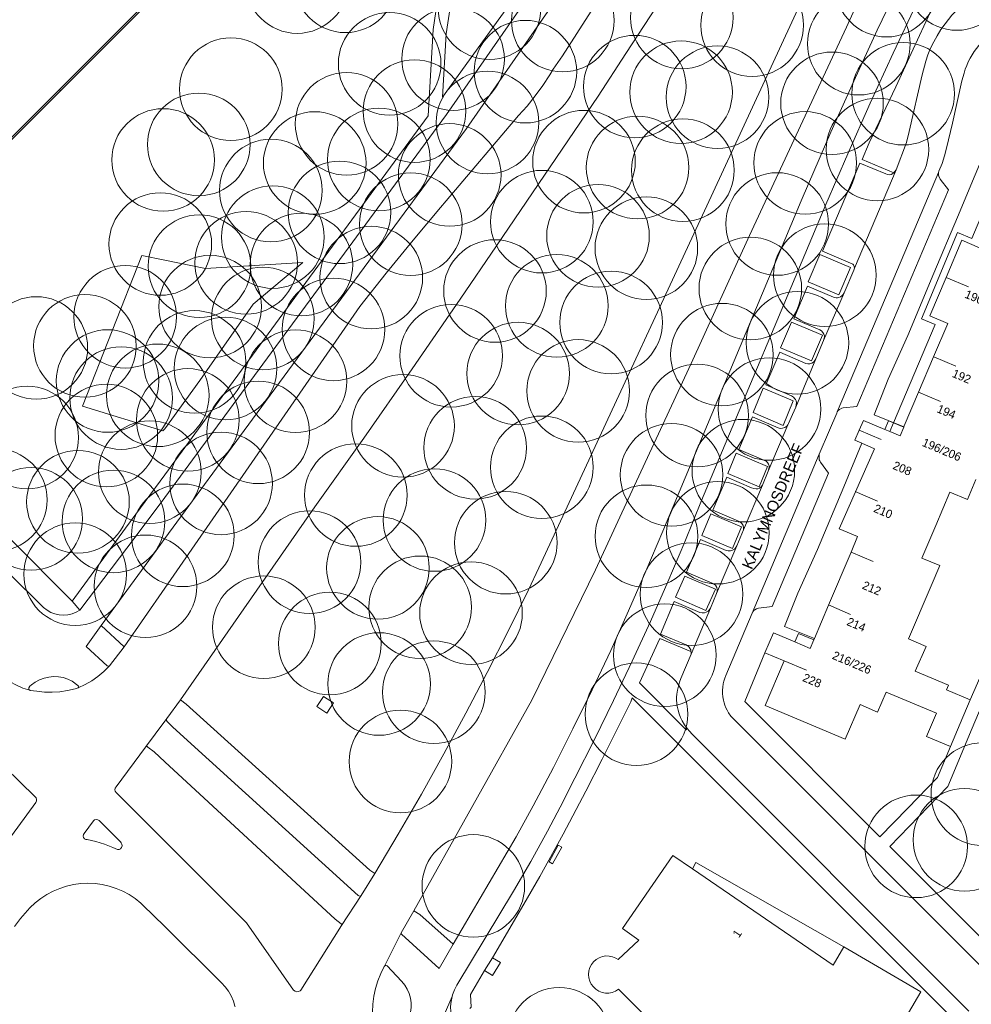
# Model space of a CAD drawing. Header units: metres. Extents: x 134994 to 136506, y 457393 to 459006.
# Tile 159 of 171: x 135982 to 136101, y 458696 to 458819. Entities that reach past the tile are written whole.
import ezdxf
from ezdxf.enums import TextEntityAlignment as Align

# ---------------------------------------------------------------- set-up
doc = ezdxf.new("R2010")
doc.units = ezdxf.units.M
for name, color, linetype, lineweight in [('B-WE-GR-BOOM-S', 250, 'Continuous', 13), ('B-WE-KG_BEBOUWING', 251, 'Continuous', 20), ('B-WE-KG_BEBOUWING TUSSENMUUR', 251, 'Continuous', 5), ('B-WE-KG_HUISNR', 251, 'Continuous', 5), ('B-WE-KG_ONDERGROND_REST', 251, 'Continuous', 5), ('B-WE-KG_STRAATNAAM', 251, 'Continuous', 5)]:
    doc.layers.add(name, color=color, linetype=linetype, lineweight=lineweight)
doc.styles.add('Styledgn000', font='dgn000.shx')

# ---------------------------------------------------------------- blocks, each defined once
blk = doc.blocks.new('SGR-BOOM_02')
blk.add_circle((0, 0), 6.4)

msp = doc.modelspace()

# ---------------------------------------------------------------- linework, layer by layer
at = {"layer": 'B-WE-KG_BEBOUWING', "flags": 128}
for points in [[(135972.56, 458795.26), (135985.49, 458808.19), (135986.99, 458809.69), (135998.14, 458820.83), (136000, 458822.69), (136008.26, 458830.94), (136010.62, 458833.31), (136023.75, 458846.43), (136025.71, 458848.39), (136028.35, 458851.03), (136036.42, 458859.1), (136036.27, 458859.25), (136028.2, 458851.19), (136025.55, 458848.54), (136023.59, 458846.59), (136010.46, 458833.46), (136008.06, 458831.07), (136000, 458823.01), (135997.98, 458820.99), (135986.84, 458809.85), (135985.34, 458808.35), (135972.4, 458795.42)], [(136090.42, 458767.18), (136089.79, 458767.45), (136090.26, 458768.52), (136090.88, 458768.26), (136092.16, 458767.72), (136091.7, 458766.63), (136090.42, 458767.18), (136090.88, 458768.26), (136096.09, 458780.53), (136094.4, 458781.24), (136098.89, 458792.03), (136100.64, 458791.26), (136106.94, 458806.17), (136103.93, 458808.16), (136105.43, 458810.38), (136108.39, 458808.37), (136109.57, 458807.57), (136111.59, 458809.58), (136112.33, 458810.31), (136113.07, 458811.05), (136114.53, 458812.5), (136120.27, 458818.27), (136121.37, 458819.37)], [(136106.94, 458806.17), (136108.09, 458805.41), (136107.03, 458802.9), (136105.21, 458798.59), (136102.61, 458792.43), (136101.63, 458790.1), (136099.43, 458791.05), (136097.46, 458786.4), (136095.44, 458781.62), (136097.66, 458780.67), (136095.89, 458776.51), (136094.02, 458772.09), (136092.23, 458767.88), (136092.19, 458767.79), (136092.16, 458767.72)], [(136101.17, 458761.18), (136100.12, 458758.69), (136097.91, 458759.62), (136096.15, 458755.44), (136094.44, 458751.38), (136096.65, 458750.45), (136095.58, 458747.93), (136092.78, 458741.31), (136094.98, 458740.35), (136093.6, 458737.27), (136097.73, 458735.53), (136097.5, 458734.94), (136100.46, 458733.7), (136099.21, 458730.77), (136097.98, 458727.87), (136095.02, 458729.11), (136096.26, 458732.03), (136096.27, 458732.04), (136089.96, 458734.64), (136089.44, 458733.41), (136088.91, 458732.17), (136086.71, 458733.12), (136084.84, 458728.79), (136074.9, 458733), (136077.25, 458738.56), (136074.85, 458739.58), (136075.9, 458742.06), (136078.57, 458740.93), (136080.5, 458740.11), (136080.96, 458741.19), (136081.01, 458741.31), (136081.03, 458741.36), (136082.79, 458745.53), (136085.6, 458752.15), (136086.41, 458754.07), (136084.13, 458755.03), (136086.15, 458759.66), (136088.5, 458765.04), (136086.93, 458765.72), (136086.05, 458766.11), (136086.59, 458767.34), (136087.13, 458768.58), (136089.79, 458767.45)], [(136078.57, 458740.93), (136079.05, 458742), (136080.96, 458741.19)], [(136076, 458678.29), (136056.58, 458697.58), (136056.21, 458697.35), (136055.81, 458697.2), (136055.39, 458697.12), (136054.95, 458697.12), (136054.53, 458697.2), (136054.13, 458697.36), (136053.77, 458697.59), (136053.45, 458697.88), (136053.19, 458698.22), (136053.01, 458698.61), (136052.89, 458699.02), (136052.86, 458699.45), (136052.9, 458699.88), (136053.02, 458700.29), (136053.22, 458700.68), (136053.48, 458701.02), (136053.8, 458701.3), (136054.17, 458701.52), (136054.58, 458701.67), (136055, 458701.74), (136055.43, 458701.73), (136055.85, 458701.65), (136056.25, 458701.48), (136056.54, 458701.31), (136059.11, 458703.7), (136057.07, 458705.15), (136063.38, 458714.29), (136065.8, 458712.63), (136083.36, 458700.6), (136084.69, 458702.87), (136094.29, 458697.26), (136089.39, 458688.91)]]:
    msp.add_lwpolyline(points, dxfattribs=at)
at = {"layer": 'B-WE-KG_BEBOUWING'}
msp.add_lwpolyline([(136065.8, 458712.63), (136066.25, 458713.4), (136084.69, 458702.87)], dxfattribs=at)
at = {"layer": 'B-WE-KG_BEBOUWING TUSSENMUUR'}
for p, q in [((136097.46, 458786.4), (136100.23, 458785.23)), ((136095.9, 458776.51), (136098.66, 458775.34)), ((136094, 458772.1), (136096.77, 458770.93)), ((136086.59, 458767.34), (136089.35, 458766.17)), ((136086.11, 458759.68), (136088.88, 458758.51)), ((136085.6, 458752.15), (136088.36, 458750.98)), ((136082.76, 458745.54), (136085.52, 458744.37)), ((136077.25, 458738.56), (136080.02, 458737.39))]:
    msp.add_line(p, q, dxfattribs=at)
at = {"layer": 'B-WE-KG_ONDERGROND_REST'}
for p, q in [((135986.84, 458809.85), (135986.99, 458809.69)), ((136091.21, 458799.85), (136086.02, 458787.57)), ((136084.72, 458784.48), (136082.17, 458778.54)), ((136082.17, 458778.54), (136081.22, 458776.24)), ((136081.22, 458776.24), (136078.7, 458770.24)), ((136077.72, 458768), (136075.27, 458762.25)), ((136073.25, 458744.52), (136081.63, 458764.36)), ((136075.27, 458762.25), (136074.54, 458760.51)), ((136074.54, 458760.51), (136072.18, 458754.93)), ((136072.18, 458754.93), (136071.34, 458752.92)), ((135988.42, 458746.03), (135980.68, 458753.82)), ((136071.34, 458752.92), (136068.82, 458746.96)), ((135994.92, 458740.31), (136000, 458747.64)), ((136068.82, 458746.96), (136068.05, 458745.14)), ((135989.4, 458744.91), (135988.42, 458746.03)), ((136068.05, 458745.14), (136065.63, 458739.42)), ((135994.92, 458740.31), (135992.06, 458742.98)), ((136059.2, 458735.83), (136061.73, 458741.37)), ((136065.62, 458739.74), (136061.73, 458741.37)), ((135993.1, 458737.95), (135994.92, 458740.31)), ((135983.15, 458734.9), (135983.21, 458734.88)), ((136000.25, 458731.36), (136001.94, 458733.7)), ((136058.31, 458733.95), (136099.02, 458693.21)), ((136000, 458731.03), (135997.6, 458727.81)), ((136000, 458731.03), (136000.25, 458731.36)), ((136024.48, 458709.28), (136026.18, 458712.02)), ((136024.48, 458709.28), (136022.04, 458705.54)), ((136029.49, 458704.64), (136031.05, 458707.39)), ((136029.48, 458704.64), (136027.38, 458700.46)), ((136029.49, 458704.64), (136029.48, 458704.64)), ((136039.88, 458699.93), (136040.85, 458701.53)), ((136027.36, 458700.44), (136027.38, 458700.46))]:
    msp.add_line(p, q, dxfattribs=at)
at = {"layer": 'B-WE-KG_ONDERGROND_REST', "flags": 128}
for points in [[(136000, 458753.83), (136010.93, 458768.71), (136037.63, 458805), (136078.49, 458863.84), (136113, 458914.57), (136141.45, 458956.34), (136144.1, 458960.12), (136147.62, 458965.27), (136151.08, 458970.47), (136154.47, 458975.71), (136157.79, 458980.99), (136161.04, 458986.32), (136169.12, 459000)], [(136041.36, 458790.34), (136054.05, 458809.02), (136057.52, 458814.36), (136068.22, 458830.78), (136139.91, 458936.35), (136148.32, 458948.87), (136158.92, 458964.96), (136162.34, 458970.16), (136182.78, 459000)], [(136048.44, 458812.38), (136049.58, 458814.05), (136057.14, 458825.82), (136062.78, 458834.3), (136137.31, 458944.13), (136143.89, 458954.03), (136150.23, 458964), (136174.79, 459000)], [(136087.87, 458803.19), (136091.18, 458810.2), (136093.33, 458814.91), (136095.45, 458819.47), (136101.06, 458830.83), (136105.18, 458838.88), (136110.08, 458848.01), (136116.95, 458860.3), (136120.71, 458866.74), (136123.21, 458870.95), (136126.59, 458876.47), (136130.21, 458882.28), (136133.79, 458887.88), (136137.41, 458893.35), (136140.6, 458898.05)], [(136035.87, 458822.05), (136035.09, 458816.79), (136034.62, 458808.92), (136045.83, 458824.43), (136072.61, 458863.73)], [(136000, 458758.95), (136008.5, 458770.55), (136035.12, 458806.73), (136073.9, 458862.51)], [(136090.01, 458828.66), (136085.01, 458817.63), (136081.26, 458809.51), (136072.93, 458791.63), (136065.65, 458775.67), (136058.3, 458759.83), (136053.73, 458749.94), (136045.77, 458733.66), (136031.05, 458707.39)], [(136046.64, 458750.17), (136050.71, 458758.94), (136068.38, 458797.04), (136081.83, 458826.11)], [(136091.21, 458799.85), (136092.49, 458803.24), (136092.85, 458804.62), (136094.46, 458811.71), (136094.92, 458813.38), (136095.19, 458814.2), (136095.51, 458815), (136095.9, 458815.8), (136096.33, 458816.58), (136096.81, 458817.33), (136097.32, 458818.06), (136097.74, 458818.61), (136098.17, 458819.14), (136098.65, 458819.64), (136099.17, 458820.09), (136101.66, 458822.66), (136103.44, 458824.4)], [(136000, 458761.8), (136007.13, 458771.54), (136032.84, 458806.56), (136033.48, 458817.34), (136034.36, 458823.28)], [(136035.95, 458703.21), (136043.83, 458716.59), (136045.93, 458720.46), (136048.46, 458725.25), (136050.91, 458730.09), (136053.3, 458734.95), (136055.61, 458739.86), (136057.85, 458744.79), (136060.01, 458749.77), (136062.11, 458754.77), (136079.36, 458795.96), (136080.27, 458798.09), (136083.06, 458804.52), (136085.93, 458810.91), (136088.87, 458817.27), (136091.88, 458823.6)], [(136109.68, 458823.48), (136109.49, 458823.32), (136102.19, 458816.03), (136101.84, 458815.71), (136101.52, 458815.36), (136100.96, 458814.59), (136100.69, 458814.18), (136100.45, 458813.76), (136100.22, 458813.32), (136100.02, 458812.87), (136099.84, 458812.4), (136099.69, 458811.92), (136099.43, 458810.94), (136098.24, 458805.67), (136097.52, 458802.56), (136097.26, 458801.57), (136096.95, 458800.62), (136096.55, 458799.68), (136096.5, 458799.52)], [(136093.78, 458820.63), (136090.84, 458814.4), (136087.98, 458808.14), (136085.18, 458801.84), (136082.46, 458795.51), (136066.93, 458758.58), (136064.85, 458753.42), (136062.74, 458748.43), (136060.56, 458743.46), (136058.31, 458738.53), (136055.98, 458733.63), (136053.59, 458728.77), (136051.12, 458723.94), (136050.7, 458723.04), (136049.72, 458721.12), (136047.72, 458717.32), (136045.64, 458713.55), (136043.5, 458709.83), (136036.42, 458698.08)], [(136044.12, 458806.6), (136045.2, 458807.8), (136046.21, 458809.06), (136047.16, 458810.36), (136048.04, 458811.71), (136048.44, 458812.38)], [(136035.07, 458795.96), (136044.12, 458806.6)], [(136107.03, 458802.9), (136103.3, 458804.5), (136098.88, 458793.95), (136095.9, 458786.95), (136092.68, 458779.17), (136090.23, 458773.7), (136088.48, 458769.25), (136092.19, 458767.79)], [(136090.92, 458799.47), (136086.98, 458801.11), (136087.87, 458803.19)], [(136090.92, 458799.47), (136090.8, 458799.37), (136090.6, 458799.27), (136090.38, 458799.23), (136090.14, 458799.25), (136089.92, 458799.33), (136086.67, 458800.69), (136082.05, 458789.68), (136085.8, 458788.07), (136085.89, 458787.99), (136085.95, 458787.89), (136085.99, 458787.77), (136086.02, 458787.57)], [(136096.5, 458799.52), (136096.5, 458799.18), (136096.53, 458799.03), (136096.71, 458798.68), (136097.73, 458797.35), (136086.31, 458770.32), (136084.61, 458770.12), (136084.46, 458770.08), (136084.15, 458769.93), (136084, 458769.81), (136083.88, 458769.66)], [(136083.88, 458769.66), (136090.48, 458785.22), (136096.5, 458799.52)], [(136091.21, 458799.85), (136091.03, 458799.59), (136090.92, 458799.47)], [(136024.33, 458782.77), (136027.62, 458786.95), (136030.97, 458791.07), (136034.38, 458795.15), (136035.07, 458795.96)], [(136105.82, 458700.03), (136090.43, 458715.39), (136097.67, 458722.89), (136100.7, 458730.15), (136123.13, 458783.21), (136127.36, 458793.09), (136128.45, 458794.18)], [(136018.71, 458757.78), (136024.82, 458766.36), (136030.86, 458775), (136036.84, 458783.68), (136041.36, 458790.34)], [(136000, 458788.55), (135997.13, 458789.13), (135989.71, 458770.34), (135999.76, 458767.27), (136000, 458767.5)], [(136000, 458788.55), (136005.08, 458787.53), (136017.23, 458788.27), (136011.01, 458783.07), (136004.36, 458773.57), (136000, 458767.5)], [(136080.23, 458785.86), (136081.68, 458789.28), (136085.54, 458787.64), (136084.09, 458784.22), (136080.23, 458785.86)], [(136084.72, 458784.48), (136085.92, 458787.31), (136086.02, 458787.57)], [(136084.72, 458784.48), (136084.61, 458784.29), (136084.46, 458784.12), (136084.29, 458783.99), (136084.08, 458783.9), (136083.91, 458783.88), (136083.74, 458783.88), (136083.57, 458783.91), (136083.4, 458783.96), (136080.18, 458785.31), (136078.47, 458781.24), (136081.68, 458779.89), (136081.91, 458779.76), (136082.09, 458779.56), (136082.21, 458779.35), (136082.27, 458779.12), (136082.28, 458778.97), (136082.26, 458778.82), (136082.17, 458778.54)], [(136000, 458747.64), (136024.33, 458782.77)], [(136076.79, 458777.64), (136078.15, 458780.81), (136082.03, 458779.19), (136080.67, 458776.02), (136076.79, 458777.64)], [(136081.22, 458776.24), (136081.01, 458775.92), (136080.91, 458775.83), (136080.7, 458775.7), (136080.45, 458775.62), (136080.2, 458775.61), (136079.95, 458775.67), (136076.71, 458777.08), (136074.97, 458773), (136078.16, 458771.63), (136078.41, 458771.48), (136078.6, 458771.27), (136078.65, 458771.19), (136078.73, 458771), (136078.77, 458770.8), (136078.76, 458770.52), (136078.7, 458770.24)], [(136073.38, 458769.54), (136074.62, 458772.59), (136078.37, 458771), (136077.13, 458767.95), (136073.38, 458769.54)], [(136078.7, 458770.24), (136078.28, 458769.3), (136077.81, 458768.18), (136077.72, 458768)], [(136077.72, 458768), (136077.58, 458767.85), (136077.33, 458767.68), (136077.05, 458767.59), (136076.77, 458767.58), (136076.49, 458767.65), (136073.28, 458769.03), (136071.59, 458764.96), (136075, 458763.47), (136075.18, 458763.32), (136075.31, 458763.12), (136075.36, 458762.9), (136075.37, 458762.71), (136075.35, 458762.56), (136075.27, 458762.25)], [(136081.63, 458764.36), (136082.91, 458767.34), (136083.8, 458769.48), (136083.88, 458769.66)], [(136086.93, 458765.72), (136084.69, 458760.29), (136081.4, 458752.45), (136078.95, 458747.02), (136077.28, 458742.87), (136081.03, 458741.36)], [(136070.24, 458761.96), (136071.27, 458764.48), (136075.16, 458762.81), (136074.13, 458760.29), (136070.24, 458761.96)], [(136081.63, 458764.36), (136081.61, 458764.18), (136081.6, 458763.83), (136081.63, 458763.66), (136081.7, 458763.51), (136081.78, 458763.36), (136082.78, 458761.99), (136075.76, 458745.36), (136074.04, 458745.13), (136073.78, 458745.06), (136073.58, 458744.94), (136073.47, 458744.84), (136073.35, 458744.69), (136073.25, 458744.52)], [(135988.42, 458746.03), (135995.1, 458755.13), (136000, 458761.8)], [(136074.54, 458760.51), (136074.38, 458760.29), (136074.17, 458760.12), (136073.98, 458760.04), (136073.77, 458760.02), (136073.46, 458760.06), (136073.16, 458760.17), (136070.08, 458761.47), (136068.35, 458757.39), (136071.57, 458756.01), (136071.8, 458755.88), (136071.99, 458755.69), (136072.12, 458755.44), (136072.18, 458755.17), (136072.18, 458754.93)], [(135989.4, 458744.91), (135996.31, 458753.99), (136000, 458758.95)], [(136001.94, 458733.7), (136018.71, 458757.78)], [(136066.96, 458754.2), (136068.11, 458756.93), (136071.94, 458755.3), (136070.79, 458752.57), (136066.96, 458754.2)], [(135992.06, 458742.98), (135998.92, 458752.34), (136000, 458753.83)], [(136071.34, 458752.92), (136071.13, 458752.6), (136071.04, 458752.51), (136070.8, 458752.37), (136070.54, 458752.29), (136070.28, 458752.28), (136070.03, 458752.34), (136066.8, 458753.7), (136065.08, 458749.62), (136068.27, 458748.28), (136068.52, 458748.15), (136068.71, 458747.95), (136068.74, 458747.91), (136068.85, 458747.7), (136068.9, 458747.46), (136068.89, 458747.21), (136068.82, 458746.96)], [(135980.64, 458749.43), (135984.74, 458745.34), (135984.87, 458745.21), (135985.3, 458744.88), (135985.77, 458744.62), (135986.28, 458744.43), (135986.81, 458744.31), (135987.36, 458744.27), (135987.9, 458744.32), (135988.42, 458744.44), (135988.93, 458744.64), (135989.4, 458744.91)], [(136026.18, 458712.02), (136029.12, 458716.96), (136032, 458721.95), (136034.81, 458726.97), (136037.55, 458732.03), (136040.22, 458737.13), (136042.82, 458742.27), (136045.34, 458747.44), (136046.64, 458750.17)], [(136063.69, 458746.51), (136064.88, 458749.15), (136068.68, 458747.51), (136067.49, 458744.87), (136063.69, 458746.51)], [(136068.05, 458745.14), (136067.86, 458744.85), (136067.76, 458744.76), (136067.54, 458744.63), (136067.3, 458744.56), (136067.02, 458744.56), (136066.75, 458744.62), (136063.52, 458745.96), (136061.83, 458741.9), (136065.03, 458740.55), (136065.26, 458740.42), (136065.44, 458740.23), (136065.46, 458740.2), (136065.54, 458740.07), (136065.59, 458739.94), (136065.62, 458739.74)], [(136103.83, 458698.43), (136070.94, 458731.32), (136070.59, 458731.68), (136070.31, 458732.09), (136070.14, 458732.42), (136069.99, 458732.72), (136069.87, 458733.02), (136069.76, 458733.34), (136069.68, 458733.66), (136069.61, 458734.07), (136069.57, 458734.48), (136069.57, 458734.89), (136069.59, 458735.3), (136069.64, 458735.68), (136069.73, 458736.04), (136069.84, 458736.41), (136069.97, 458736.76), (136073.25, 458744.52)], [(135992.06, 458742.98), (135990.18, 458740.37), (135992.8, 458737.94), (135992.95, 458737.91), (135993.09, 458737.95), (135993.1, 458737.95)], [(136100.46, 458733.7), (136102.11, 458737.49), (136103.58, 458741.11)], [(136065.14, 458730.14), (136064.82, 458730.59), (136064.53, 458731.07), (136064.32, 458731.51), (136064.14, 458731.97), (136064.01, 458732.43), (136063.9, 458732.91), (136063.85, 458733.28), (136063.83, 458733.66), (136063.83, 458734.04), (136063.86, 458734.41), (136063.94, 458734.92), (136064.05, 458735.41), (136064.2, 458735.9), (136064.37, 458736.38), (136065.63, 458739.42)], [(136065.63, 458739.42), (136065.64, 458739.65), (136065.62, 458739.74)], [(136092.68, 458720.2), (136089.19, 458716.6), (136072.33, 458733.49), (136074.85, 458739.58)], [(135979.25, 458737.01), (135979.95, 458736.45), (135980.69, 458735.96), (135981.48, 458735.53), (135982.3, 458735.18), (135983.15, 458734.9)], [(135989.18, 458735.2), (135990.05, 458735.61), (135990.87, 458736.09), (135991.65, 458736.63), (135992.38, 458737.24), (135993.06, 458737.91), (135993.1, 458737.95)], [(135989.18, 458735.2), (135989.25, 458735.29), (135989.23, 458735.41), (135989.15, 458735.48), (135989.14, 458735.48), (135988.44, 458736.03), (135987.89, 458736.29), (135987.32, 458736.47), (135986.72, 458736.57), (135986.12, 458736.6), (135985.52, 458736.54), (135984.93, 458736.41), (135984.37, 458736.2), (135983.83, 458735.91), (135983.35, 458735.56), (135983.17, 458735.41), (135983.05, 458735.21), (135983.02, 458735.08), (135983.07, 458734.96), (135983.15, 458734.9)], [(136059.2, 458735.83), (136065.01, 458729.98), (136065.14, 458730.14)], [(135983.15, 458734.9), (135983.18, 458734.89), (135983.21, 458734.88)], [(135983.21, 458734.88), (135984.02, 458734.77), (135984.98, 458734.67), (135985.94, 458734.65), (135986.9, 458734.71), (135987.86, 458734.85), (135988.8, 458735.07), (135989.18, 458735.2)], [(136001.94, 458733.7), (136002.65, 458733.18), (136025.55, 458712.46), (136026.18, 458712.02)], [(136018.95, 458732.86), (136020.21, 458732.06), (136021.03, 458733.31), (136019.77, 458734.11), (136018.95, 458732.86)], [(136058.31, 458733.95), (136058.11, 458733.46), (136054.56, 458726.3), (136052.52, 458722.31), (136049.7, 458716.93), (136046.76, 458711.65), (136044.79, 458708.2), (136040.85, 458701.53)], [(136000.27, 458730.98), (136000.2, 458731.12), (136000.2, 458731.27), (136000.25, 458731.36)], [(136024.12, 458709.28), (136001, 458730.3), (136000.27, 458730.98)], [(136065.14, 458730.14), (136065.44, 458729.78), (136065.77, 458729.43), (136100.28, 458694.87)], [(135966.89, 458710.2), (135971.73, 458705.26), (135971.88, 458705.14), (135972.07, 458705.09), (135972.27, 458705.11), (135972.43, 458705.22), (135972.52, 458705.33), (135983.91, 458720.91), (135983.99, 458721.08), (135984, 458721.28), (135983.93, 458721.46), (135983.81, 458721.59), (135978.13, 458727.15)], [(135997.6, 458727.81), (135993.92, 458722.85), (135993.81, 458722.68), (135993.77, 458722.48), (135993.82, 458722.29), (135993.93, 458722.12), (135993.98, 458722.09), (136000, 458716.06)], [(136000, 458725.97), (135998.67, 458727.2), (135997.89, 458727.81), (135997.79, 458727.88), (135997.67, 458727.87), (135997.6, 458727.81)], [(136092.68, 458720.2), (136096.39, 458724.02), (136097.98, 458727.87)], [(136000, 458725.97), (136021.24, 458706.35), (136022.01, 458705.74)], [(135989.95, 458717.04), (135989.85, 458716.88), (135989.82, 458716.7), (135989.87, 458716.51), (135989.99, 458716.36), (135990.16, 458716.28), (135990.29, 458716.26), (135991.38, 458716.01), (135992.45, 458715.68), (135993.5, 458715.28), (135994.08, 458715.01), (135994.28, 458715.03), (135994.47, 458715.13), (135994.6, 458715.29), (135994.66, 458715.49), (135994.65, 458715.69), (135994.55, 458715.88), (135994.47, 458715.97), (135991.79, 458718.64), (135991.62, 458718.74), (135991.43, 458718.77), (135991.24, 458718.72), (135991.08, 458718.6), (135989.95, 458717.04)], [(136000, 458716.06), (136010.2, 458705.87), (136016.05, 458697.46)], [(136048.36, 458713.24), (136049.52, 458715.32), (136049.08, 458715.57), (136047.92, 458713.48), (136048.36, 458713.24)], [(136000, 458705.4), (135997.23, 458708.14), (135996.99, 458708.35), (135996.29, 458708.91), (135995.54, 458709.4), (135994.75, 458709.82), (135993.92, 458710.17), (135993.07, 458710.45), (135992.19, 458710.65), (135991.3, 458710.77), (135990.4, 458710.81), (135989.51, 458710.77), (135988.62, 458710.65), (135987.74, 458710.45), (135986.89, 458710.18), (135986.06, 458709.83), (135985.27, 458709.4), (135984.52, 458708.91), (135983.81, 458708.36), (135983.16, 458707.74), (135982.57, 458707.07), (135982, 458706.41), (135981.24, 458705.41)], [(136024.48, 458709.28), (136024.35, 458709.22), (136024.2, 458709.23), (136024.12, 458709.28)], [(136031.05, 458707.39), (136031.79, 458706.93), (136035.95, 458703.21)], [(136000, 458705.4), (136007.08, 458698.4)], [(136016.98, 458697.49), (136022.04, 458705.54)], [(136022.01, 458705.74), (136022.06, 458705.65), (136022.04, 458705.54)], [(136029.52, 458704.45), (136029.47, 458704.55), (136029.48, 458704.64)], [(136035.95, 458703.21), (136034.2, 458700.18), (136029.52, 458704.45)], [(136040.85, 458701.53), (136041.85, 458700.94), (136040.86, 458699.3), (136039.88, 458699.93)], [(136027.36, 458700.44), (136026.93, 458699.55), (136026.57, 458698.63), (136026.29, 458697.68), (136026.08, 458696.71), (136025.96, 458695.73), (136025.91, 458694.74), (136025.94, 458693.76), (136026.05, 458692.77), (136026.24, 458691.8), (136026.51, 458690.85), (136026.86, 458689.92), (136027.27, 458689.04)], [(136027.38, 458700.46), (136027.48, 458700.55), (136027.61, 458700.57), (136027.73, 458700.52)], [(136027.73, 458700.52), (136028.91, 458699.25), (136029.55, 458698.55)], [(136038.05, 458695.2), (136038.21, 458695.36), (136038.13, 458696.92), (136039.88, 458699.93)], [(136007.08, 458698.4), (136007.54, 458697.89), (136007.95, 458697.34), (136008.28, 458696.75), (136008.55, 458696.11), (136008.74, 458695.46), (136008.75, 458695.41)], [(136016.05, 458697.46), (136016.24, 458697.34), (136016.46, 458697.28), (136016.69, 458697.31), (136016.89, 458697.41), (136016.98, 458697.49)], [(136029.55, 458698.55), (136029.92, 458698.09), (136030.23, 458697.59), (136030.46, 458697.05), (136030.63, 458696.48), (136030.71, 458695.9), (136030.71, 458695.31), (136030.64, 458694.72), (136030.48, 458694.15), (136030.25, 458693.61), (136030.14, 458693.41)], [(136036.42, 458698.08), (136036.12, 458697.51), (136035.89, 458696.91), (136035.83, 458696.7)], [(136035.83, 458696.7), (136033.41, 458691.16)], [(136035.83, 458696.7), (136035.7, 458696.07), (136035.64, 458695.43), (136035.67, 458694.78), (136035.78, 458694.15), (136035.96, 458693.53), (136036.23, 458692.94), (136036.56, 458692.38), (136036.95, 458691.87), (136037.21, 458691.6)]]:
    msp.add_lwpolyline(points, dxfattribs=at)

# ---------------------------------------------------------------- block references
at = {"layer": 'B-WE-GR-BOOM-S'}
for p in [(136016.5, 458823.27), (136022.52, 458823.36), (136090.03, 458822.82), (136098.8, 458823.65), (136040.49, 458820.01), (136064.48, 458818.84), (136049.63, 458818.46), (136073.25, 458817.89), (136086.56, 458815.58), (136028.04, 458813.06), (136035.95, 458813.66), (136044.97, 458812.09), (136058.61, 458810.22), (136008.24, 458809.9), (136064.39, 458809.52), (136092.1, 458809.34), (136068.93, 458808.9), (136083.22, 458808.14), (136031.14, 458807.17), (136022.67, 458805.58), (136040.25, 458805.74), (136004.23, 458803.01), (136088.88, 458802.38), (135999.78, 458801.07), (136018.69, 458800.69), (136026.7, 458801.13), (136052.28, 458800.86), (136079.88, 458800.7), (136035.53, 458799.2), (136058.97, 458800.12), (136064.62, 458799.79), (136013.23, 458797.26), (136021.79, 458794.53), (136030.67, 458793.06), (136047.02, 458793.37), (136076.38, 458793.08), (135999.43, 458790.58), (136013.47, 458791.45), (136054.03, 458791.61), (136060.06, 458790.06), (136010.13, 458788.24), (136004.31, 458787.81), (136017.03, 458788.02), (136025.75, 458786.39), (136082.33, 458786.7), (136041.18, 458784.72), (136073.03, 458785.03), (136005.64, 458782.77), (136048.89, 458782.86), (135995.06, 458781.51), (136012.23, 458781.29), (136055.66, 458780.79), (136021.03, 458779.93), (135983.97, 458777.61), (135990.03, 458777.87), (136078.9, 458778.26), (136003.71, 458775.87), (136035.71, 458776.64), (136069.49, 458776.78), (136007.56, 458775.05), (135992.86, 458773.49), (136016.3, 458773.46), (136044.07, 458774.41), (136051.56, 458772.25), (135994.54, 458771.36), (135999.11, 458771.7), (136075.41, 458769.99), (136002.87, 458768.63), (136066.39, 458769.18), (136029.71, 458767.89), (135982.82, 458766.44), (135992.7, 458766.68), (136011.65, 458767.08), (136038.71, 458765.16), (136047.02, 458762.72), (135998.13, 458762.12), (136063.21, 458761.78), (136072.16, 458762.3), (136007.01, 458760.71), (135978.91, 458758.65), (136023.83, 458759.26), (135989.16, 458758.42), (135983.32, 458756.28), (135993.59, 458755.97), (136033.63, 458756.14), (136002.25, 458754.23), (136060.07, 458754.11), (136068.99, 458754.56), (136042.52, 458753.31), (136018.05, 458750.88), (136026.58, 458750.16), (135988.82, 458749.39), (135997.58, 458747.87), (136065.69, 458746.89), (136031.85, 458745.25), (136038.19, 458744.52), (136012.35, 458742.76), (136020.59, 458740.73), (136062.36, 458739.27), (136026.72, 458735.68), (136033.55, 458734.65), (136058.82, 458731.9), (136029.38, 458726), (136101.97, 458721.94), (136099.75, 458716.24), (136093.71, 458715.42), (136038.48, 458710.48), (136049.18, 458691.4)]:
    msp.add_blockref('SGR-BOOM_02', p, dxfattribs=at)

# ---------------------------------------------------------------- texts
at = {"layer": 'B-WE-KG_HUISNR', "linetype": 'Continuous', "style": 'Styledgn000'}
for s, p in [('190', (136099.88, 458784.41)), ('192', (136098.31, 458774.52)), ('194', (136096.41, 458770.11)), ('196/206', (136094.57, 458765.91)), ('208', (136090.91, 458763.04)), ('210', (136088.52, 458757.68)), ('212', (136087.1, 458748.09)), ('214', (136085.17, 458743.55)), ('216/226', (136083.36, 458739.34)), ('228', (136079.66, 458736.57))]:
    msp.add_text(s, height=1.054, rotation=337.0876, dxfattribs=at).set_placement(p, align=Align.MIDDLE_LEFT)
msp.add_text('1', height=1.05, rotation=55.5817, dxfattribs=at).set_placement((136071.6, 458704.86), align=Align.MIDDLE_RIGHT)
at = {"layer": 'B-WE-KG_STRAATNAAM', "style": 'Styledgn000'}
msp.add_text('KALYMNOSDREEF', height=1.4, rotation=67.0447, dxfattribs=at).set_placement((136073.22, 458749.87))

doc.saveas('drawing.dxf')
